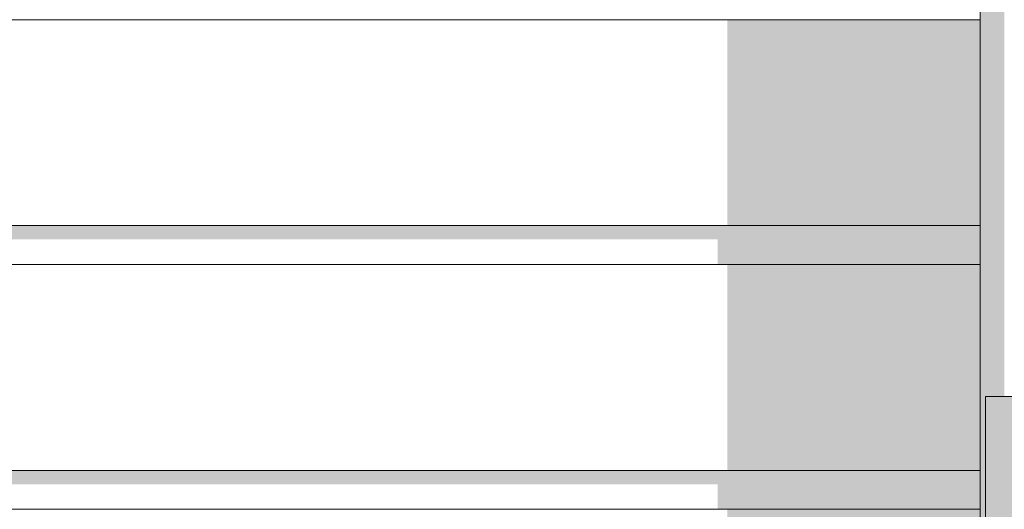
# Model space of a CAD drawing. Header units: millimetres. Extents: x 11 to 55443, y -2 to 19464.
# Tile 55 of 135: x 23356 to 23862, y 11096 to 11348. Entities that reach past the tile are written whole.
import ezdxf

# ---------------------------------------------------------------- set-up
doc = ezdxf.new("R2010")
doc.units = ezdxf.units.MM
doc.header["$MEASUREMENT"] = 0
doc.linetypes.add('Wipeout_Contour', pattern=[1000, 0, -1000])
for name, color, linetype, lineweight in [('A_WYPEŁNIENIA RYSUNKI_Nr_pióra__18', 9, 'Continuous', 13), ('Nowe_A__SCIANY_Nr_pióra__87', 7, 'Continuous', 13), ('Nowe_Drzwi Archicad_Nr_pióra__101', 252, 'Continuous', 5), ('Nowe_Drzwi Archicad_Nr_pióra__81', 7, 'Continuous', 13)]:
    doc.layers.add(name, color=color, linetype=linetype, lineweight=lineweight)
doc.layers.add('Nowe_A__SCIANY', color=7, linetype='Continuous')
doc.layers.add('Nowe_Drzwi Archicad', color=7, linetype='Continuous')

# ---------------------------------------------------------------- blocks, each defined once
blk = doc.blocks.new('ElemPrzekroju_3_1', base_point=(7287.15, 10853.98))
at = {"color": 254, "linetype": 'Wipeout_Contour', "lineweight": 0, "ltscale": 99721.334098}
blk.add_wipeout([(20639.99, 11241.98), (20639.99, 11221.98), (23849.99, 11221.98), (23849.99, 11241.98)], dxfattribs=at).dxf.layer = 'Nowe_Drzwi Archicad'
at = {"color": 254, "linetype": 'Wipeout_Contour', "lineweight": 0, "ltscale": 99494.529626}
blk.add_wipeout([(20639.99, 11115.98), (20639.99, 11095.98), (23849.99, 11095.98), (23849.99, 11115.98)], dxfattribs=at).dxf.layer = 'Nowe_Drzwi Archicad'
at = {"color": 254, "linetype": 'Wipeout_Contour', "lineweight": 0, "ltscale": 99835.668833}
blk.add_wipeout([(20639.99, 11347.98), (20639.99, 11241.98), (23849.99, 11241.98), (23849.99, 11347.98)], dxfattribs=at).dxf.layer = 'Nowe_Drzwi Archicad'
at = {"color": 254, "linetype": 'Wipeout_Contour', "lineweight": 0, "ltscale": 99607.849668}
blk.add_wipeout([(20639.99, 11221.98), (20639.99, 11115.98), (23849.99, 11115.98), (23849.99, 11221.98)], dxfattribs=at).dxf.layer = 'Nowe_Drzwi Archicad'
at = {"color": 254, "linetype": 'Wipeout_Contour', "lineweight": 0, "ltscale": 161273.447578}
blk.add_wipeout([(23849.99, 14833.98), (23849.99, 10853.98), (23852.89, 10853.98), (23852.89, 11153.98), (23862.49, 11153.98), (23862.49, 14846.48)], dxfattribs=at).dxf.layer = 'Nowe_Drzwi Archicad'
at = {"layer": 'Nowe_Drzwi Archicad', "linetype": 'Continuous', "lineweight": 0, "true_color": 0x000000}
for points in [[(23849.99, 14833.98), (23849.99, 10853.98), (23852.89, 10853.98), (23852.89, 11153.98), (23862.49, 11153.98), (23862.49, 14846.48)], [(23719.99, 11347.98), (23719.99, 11241.98), (23849.99, 11241.98), (23849.99, 11347.98)], [(23849.99, 11241.98), (20639.99, 11241.98), (20639.99, 11234.91), (23714.99, 11234.91), (23714.99, 11221.98), (23849.99, 11221.98)], [(23719.99, 11221.98), (23719.99, 11115.98), (23849.99, 11115.98), (23849.99, 11221.98)], [(23849.99, 11115.98), (20639.99, 11115.98), (20639.99, 11108.91), (23714.99, 11108.91), (23714.99, 11095.98), (23849.99, 11095.98)], [(23719.99, 11095.98), (23719.99, 10989.98), (23849.99, 10989.98), (23849.99, 11095.98)]]:
    blk.add_hatch(color=18, dxfattribs=at).paths.add_polyline_path(points)
at = {"layer": 'Nowe_Drzwi Archicad_Nr_pióra__101', "color": 252, "linetype": 'Continuous', "lineweight": 5}
for p, q in [((23849.99, 11347.98), (23849.99, 11367.98)), ((23849.99, 11241.98), (23849.99, 11347.98)), ((23849.99, 11221.98), (23849.99, 11241.98)), ((23849.99, 11115.98), (23849.99, 11221.98)), ((23849.99, 11095.98), (23849.99, 11115.98)), ((23849.99, 10989.98), (23849.99, 11095.98))]:
    blk.add_line(p, q, dxfattribs=at)
at = {"layer": 'Nowe_Drzwi Archicad_Nr_pióra__81', "color": 7, "linetype": 'Continuous', "lineweight": 13}
for p, q in [((23849.99, 11347.98), (20639.99, 11347.98)), ((20639.99, 11241.98), (23849.99, 11241.98)), ((23849.99, 11221.98), (20639.99, 11221.98)), ((20639.99, 11115.98), (23849.99, 11115.98)), ((23849.99, 11095.98), (20639.99, 11095.98))]:
    blk.add_line(p, q, dxfattribs=at)
blk = doc.blocks.new('ElemPrzekroju_13_1', base_point=(7287.15, 10853.98))
at = {"color": 254, "linetype": 'Wipeout_Contour', "lineweight": 0, "ltscale": 108057.336849}
blk.add_wipeout([(23852.89, 11153.98), (23852.89, 10833.98), (25493.8, 10833.98), (25493.8, 11153.98)], dxfattribs=at).dxf.layer = 'Nowe_A__SCIANY'
at = {"layer": 'Nowe_A__SCIANY', "linetype": 'Continuous', "lineweight": 0, "true_color": 0x000000}
blk.add_hatch(color=18, dxfattribs=at).paths.add_polyline_path([(23852.89, 11153.98), (23852.89, 11070.6), (25308.2, 11070.6), (25308.2, 10833.98), (25449.08, 10833.98), (25449.08, 11070.6), (25493.8, 11070.6), (25493.8, 11153.98)])
at = {"layer": 'Nowe_A__SCIANY_Nr_pióra__87', "color": 7, "linetype": 'Continuous', "lineweight": 13}
for p in [(23869.99, 11153.98), (23852.89, 10853.98)]:
    blk.add_line(p, (23852.89, 11153.98), dxfattribs=at)

msp = doc.modelspace()

# ---------------------------------------------------------------- block references
at = {"layer": 'Nowe_Drzwi Archicad', "lineweight": 0}
msp.add_blockref('ElemPrzekroju_3_1', (7287.15, 10853.98), dxfattribs=at)

# ---------------------------------------------------------------- next in the draw order: block references
at = {"layer": 'Nowe_A__SCIANY', "lineweight": 0}
msp.add_blockref('ElemPrzekroju_13_1', (7287.15, 10853.98), dxfattribs=at)

# ---------------------------------------------------------------- next in the draw order: hatches: boundary and pattern name
at = {"layer": 'A_WYPEŁNIENIA RYSUNKI_Nr_pióra__18', "linetype": 'Continuous', "lineweight": 13}
h = msp.add_hatch(dxfattribs=at)
h.set_pattern_fill('Tynk_akrylowy_na_siatce__7B', color=9, style=0, pattern_type=2)
h.set_pattern_definition([(0, (7287.15, 10853.983), (0, 25.980762), [0, -15]), (0, (7294.65, 10866.974), (0, 25.980762), [0, -15])])
h.paths.add_polyline_path([(25331.3, 10833.98), (25331.3, 11029.31), (25328.38, 11032.53), (25327.37, 11049.24), (25327.37, 11103.27), (23852.89, 11103.27), (23852.89, 10853.98), (23852.89, 10833.98)])

doc.saveas('drawing.dxf')
